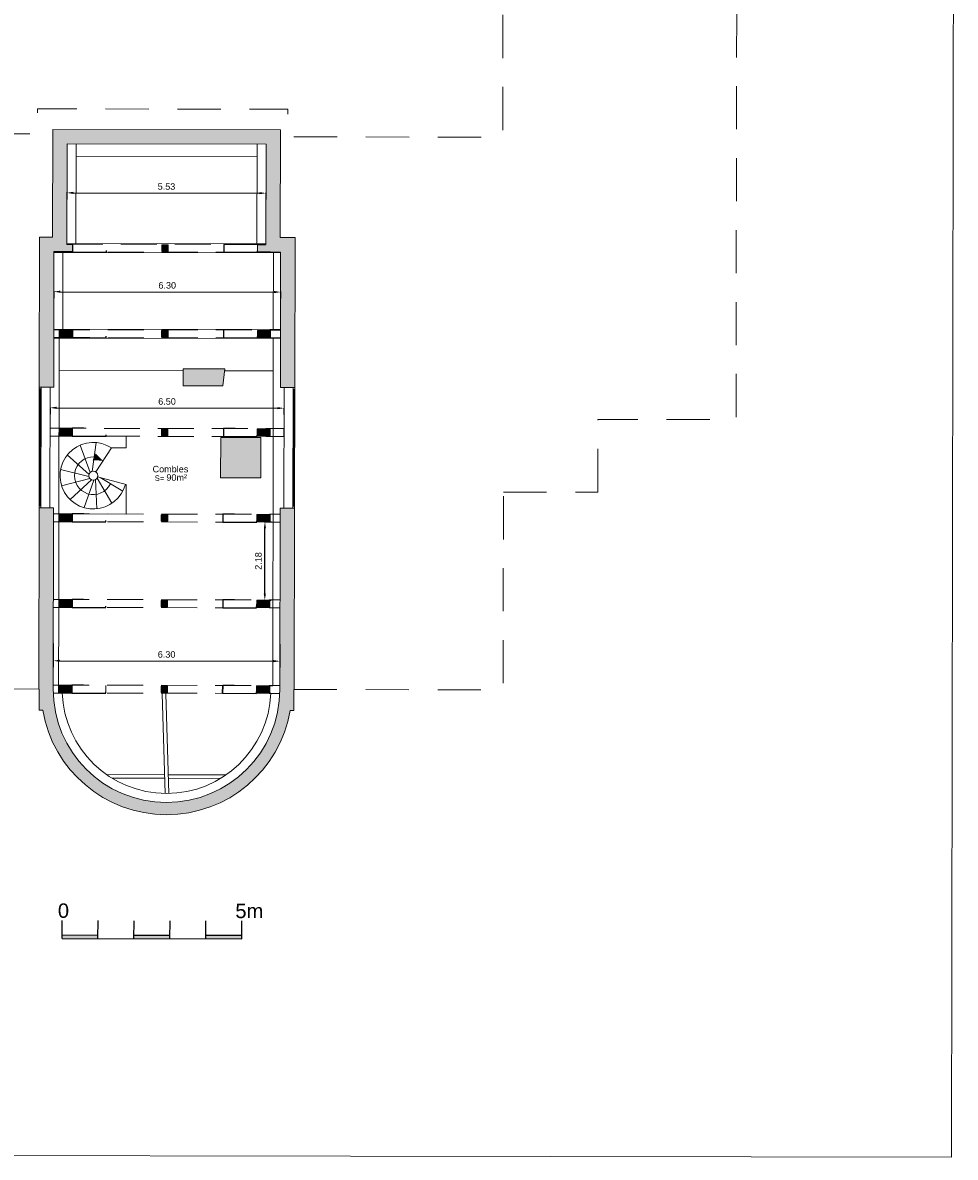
# Model space of a CAD drawing. Header units: metres. Extents: x -40 to 52, y -191 to 168.
# Tile 31 of 32: x -20 to 6, y 105 to 137. Entities that reach past the tile are written whole.
import ezdxf
from ezdxf.enums import TextEntityAlignment as Align

# ---------------------------------------------------------------- set-up
doc = ezdxf.new("R2010")
doc.units = ezdxf.units.M
doc.header["$LTSCALE"] = 2
doc.linetypes.add('CACHE', pattern=[0.375, 0.25, -0.125])
doc.linetypes.add('Chemin', pattern=[0.5, 0.3, -0.2])
doc.layers.add('-180CM', color=11, linetype='Chemin')
for name, color, linetype, lineweight in [('Cotation', 8, 'Continuous', 13), ('Escalier', 8, 'Continuous', 18), ('Etiq_Affectation', 7, 'Continuous', 18), ('Etiq_Surface', 7, 'Continuous', 18), ('Etiquette', 6, 'Continuous', 18), ('Hachures', 8, 'Continuous', 9), ('Menuiserie', 1, 'Continuous', 18), ('Mur_coupe', 7, 'Continuous', 18), ('Mur_projeté', 8, 'CACHE', 13), ('Mur_vu', 8, 'Continuous', 18)]:
    doc.layers.add(name, color=color, linetype=linetype, lineweight=lineweight)
for name, color, linetype, lineweight, plot in [('Etiq_Adresse', 6, 'Continuous', 18, False), ('Etiq_Mesure_ou_non', 6, 'Continuous', 18, False), ('Etiq_Num_appart', 6, 'Continuous', 18, False), ('Etiq_Num_lot', 6, 'Continuous', 18, False), ('Etiq_Typologie', 6, 'Continuous', 18, False)]:
    doc.layers.add(name, color=color, linetype=linetype, lineweight=lineweight, plot=plot)
doc.styles.get("Standard").update_dxf_attribs({"font": 'arial.ttf'})
doc.dimstyles.get("Standard").update_dxf_attribs({"dimtxt": 0.18, "dimasz": 0.18, "dimexe": 0.18, "dimexo": 0.0625, "dimgap": 0.09, "dimtad": 1, "dimzin": 0, "dimdsep": 46, "dimtxsty": 'Standard', "dimcen": 0.09, "dimadec": 0, "dimazin": 0, "dimtfac": 1, "dimtdec": 4, "dimtofl": 0, "dimtmove": 0, "dimatfit": 3, "dimfxl": 0, "dimtolj": 1, "dimtzin": 0, "dimarcsym": 0})

# ---------------------------------------------------------------- blocks, each defined once
blk = doc.blocks.new('Fenetre_335')
blk.add_lwpolyline([(0.05, 0.05), (0.05, 0), (0, 0), (0, 0.05), (3.35, 0.05), (3.35, 0), (3.3, 0), (3.3, 0.05), (3.3, 0.025), (0.05, 0.025), (0.05, 0), (3.3, 0)])
blk = doc.blocks.new('Etiquette_Copro')
at = {"layer": 'Etiq_Adresse'}
blk.add_attdef('ADRESSE', text='', height=0.16, rotation=360, dxfattribs=at).set_placement((0.003, -0.655), align=Align.CENTER)
at = {"layer": 'Etiq_Affectation'}
blk.add_attdef('AFFECTATION', text='', height=0.16, rotation=360, dxfattribs=at).set_placement((0, 0), align=Align.CENTER)
at = {"layer": 'Etiq_Mesure_ou_non'}
blk.add_attdef('MESURE', text='', height=0.16, rotation=360, dxfattribs=at).set_placement((0, 0.686), align=Align.CENTER)
at = {"layer": 'Etiq_Num_appart'}
blk.add_attdef('NUMERO_APPARTEMENT', text='', height=0.16, rotation=360, dxfattribs=at).set_placement((0.003, -0.455), align=Align.CENTER)
at = {"layer": 'Etiq_Num_lot', "width": 0.7}
blk.add_attdef('NUMERO_LOT', text='', height=0.4, rotation=360, dxfattribs=at).set_placement((0, 0.227), align=Align.CENTER)
at = {"layer": 'Etiq_Surface'}
blk.add_text('S=', height=0.15, rotation=360, dxfattribs=at).set_placement((-0.435, -0.237))
blk.add_attdef('SURFACE', text='', height=0.15, rotation=360, dxfattribs=at).set_placement((-0.112, -0.287), align=Align.BOTTOM_LEFT)
at = {"layer": 'Etiq_Typologie'}
blk.add_attdef('TYPOLOGIE', text='', height=0.16, rotation=360, dxfattribs=at).set_placement((0.003, -0.855), align=Align.CENTER)
blk = doc.blocks.new('*D215')
at = {"layer": 'Cotation', "color": 0, "linetype": 'ByBlock', "lineweight": -2, "transparency": 16777216}
for p, q in [((-19.514, 119.261), (-19.515, 118.604)), ((-13.214, 119.25), (-13.215, 118.593)), ((-19.335, 118.784), (-13.395, 118.774))]:
    blk.add_line(p, q, dxfattribs=at)
at = {"layer": 'Cotation', "color": 0, "transparency": 16777216}
for points in [[(-19.335, 118.814), (-19.335, 118.754), (-19.515, 118.784)], [(-13.395, 118.804), (-13.395, 118.744), (-13.215, 118.773)]]:
    blk.add_solid(points, dxfattribs=at)
at = {"layer": 'Defpoints', "color": 0, "transparency": 16777216}
for p in [(-19.514, 119.324), (-13.214, 119.313), (-13.215, 118.773)]:
    blk.add_point(p, dxfattribs=at)
at = {"layer": 'Cotation', "color": 11, "transparency": 16777216, "insert": (-16.365, 118.959), "char_height": 0.18, "attachment_point": 5, "rotation": 359.9026}
blk.add_mtext('\\A1;6.30', dxfattribs=at)
blk = doc.blocks.new('*D216')
at = {"layer": 'Cotation', "color": 0, "linetype": 'ByBlock', "lineweight": -2, "transparency": 16777216}
for p, q in [((-19.498, 129.062), (-19.498, 128.863)), ((-19.318, 129.043), (-13.378, 129.033)), ((-13.198, 129.051), (-13.198, 128.853))]:
    blk.add_line(p, q, dxfattribs=at)
at = {"layer": 'Cotation', "color": 0, "transparency": 16777216}
for points in [[(-19.318, 129.073), (-19.318, 129.013), (-19.498, 129.043)], [(-13.378, 129.063), (-13.378, 129.003), (-13.198, 129.033)]]:
    blk.add_solid(points, dxfattribs=at)
at = {"layer": 'Defpoints', "color": 0, "transparency": 16777216}
for p in [(-19.498, 129.125), (-13.198, 129.114), (-13.198, 129.033)]:
    blk.add_point(p, dxfattribs=at)
at = {"layer": 'Cotation', "color": 11, "transparency": 16777216, "insert": (-16.347, 129.218), "char_height": 0.18, "attachment_point": 5, "rotation": 359.9026}
blk.add_mtext('\\A1;6.30', dxfattribs=at)
blk = doc.blocks.new('*D217')
at = {"layer": 'Cotation', "color": 0, "linetype": 'ByBlock', "lineweight": -2, "transparency": 16777216}
for p, q in [((-19.133, 131.81), (-19.133, 131.61)), ((-18.953, 131.79), (-13.783, 131.781)), ((-13.603, 131.801), (-13.603, 131.601))]:
    blk.add_line(p, q, dxfattribs=at)
at = {"layer": 'Cotation', "color": 0, "transparency": 16777216}
for points in [[(-18.953, 131.82), (-18.953, 131.76), (-19.133, 131.79)], [(-13.783, 131.811), (-13.783, 131.751), (-13.603, 131.781)]]:
    blk.add_solid(points, dxfattribs=at)
at = {"layer": 'Defpoints', "color": 0, "transparency": 16777216}
for p in [(-19.133, 131.873), (-13.603, 131.863), (-13.603, 131.781)]:
    blk.add_point(p, dxfattribs=at)
at = {"layer": 'Cotation', "color": 11, "transparency": 16777216, "insert": (-16.368, 131.966), "char_height": 0.18, "attachment_point": 5, "rotation": 359.9026}
blk.add_mtext('\\A1;5.53', dxfattribs=at)
blk = doc.blocks.new('*D218')
at = {"layer": 'Cotation', "color": 0, "linetype": 'ByBlock', "lineweight": -2, "transparency": 16777216}
for p, q in [((-19.603, 125.815), (-19.604, 125.636)), ((-19.423, 125.816), (-13.283, 125.805)), ((-13.103, 125.804), (-13.104, 125.625))]:
    blk.add_line(p, q, dxfattribs=at)
at = {"layer": 'Cotation', "color": 0, "transparency": 16777216}
for points in [[(-19.423, 125.846), (-19.423, 125.786), (-19.603, 125.816)], [(-13.283, 125.835), (-13.283, 125.775), (-13.103, 125.805)]]:
    blk.add_solid(points, dxfattribs=at)
at = {"layer": 'Defpoints', "color": 0, "transparency": 16777216}
for p in [(-19.603, 125.878), (-13.103, 125.867), (-13.103, 125.805)]:
    blk.add_point(p, dxfattribs=at)
at = {"layer": 'Cotation', "color": 11, "transparency": 16777216, "insert": (-16.353, 125.991), "char_height": 0.18, "attachment_point": 5, "rotation": 359.9026}
blk.add_mtext('\\A1;6.50', dxfattribs=at)
blk = doc.blocks.new('*D219')
at = {"layer": 'Cotation', "color": 0, "linetype": 'ByBlock', "lineweight": -2, "transparency": 16777216}
for p, q in [((-13.643, 122.647), (-13.452, 122.646)), ((-13.636, 120.647), (-13.633, 122.467)), ((-13.646, 120.467), (-13.456, 120.466))]:
    blk.add_line(p, q, dxfattribs=at)
at = {"layer": 'Cotation', "color": 0, "transparency": 16777216}
for points in [[(-13.663, 122.467), (-13.603, 122.467), (-13.632, 122.647)], [(-13.666, 120.647), (-13.606, 120.647), (-13.636, 120.467)]]:
    blk.add_solid(points, dxfattribs=at)
at = {"layer": 'Defpoints', "color": 0, "transparency": 16777216}
for p in [(-13.705, 122.647), (-13.632, 122.647), (-13.709, 120.467)]:
    blk.add_point(p, dxfattribs=at)
at = {"layer": 'Cotation', "color": 11, "transparency": 16777216, "insert": (-13.814, 121.557), "char_height": 0.18, "attachment_point": 5, "rotation": 89.9026}
blk.add_mtext('\\A1;2.18', dxfattribs=at)
blk = doc.blocks.new('Echelle graphique 5m')
h = blk.add_hatch(color=256)
h.dxf.hatch_style = 1
h.paths.add_polyline_path([(1, 0.1), (0, 0.1), (0, 0), (1, 0)])
h.paths.add_polyline_path([(3, 0.1), (2, 0.1), (2, 0), (3, 0)])
h.paths.add_polyline_path([(5, 0.1), (4, 0.1), (4, 0), (5, 0)])
at = {"flags": 128}
for points in [[(0, 0), (0, 0.5)], [(1, 0), (1, 0.5)], [(2, 0), (2, 0.5)], [(3, 0), (3, 0.5)], [(4, 0), (4, 0.5)], [(5, 0), (5, 0.5)], [(0, 0.1), (1, 0.1)], [(0, 0), (5, 0)], [(2, 0.1), (3, 0.1)], [(4, 0.1), (5, 0.1)]]:
    blk.add_lwpolyline(points, dxfattribs=at)
for s, p in [('0', (-0.116, 0.577)), ('5m', (4.815, 0.577))]:
    blk.add_text(s, height=0.4).set_placement(p)

msp = doc.modelspace()

# ---------------------------------------------------------------- hatches: boundary and pattern name
at = {"layer": 'Hachures'}
h = msp.add_hatch(color=256, dxfattribs=at)
h.dxf.hatch_style = 1
h.paths.add_polyline_path([(-12.795, 130.545), (-13.205, 130.546), (-13.2, 133.539), (-19.53, 133.55), (-19.535, 130.557), (-19.895, 130.557), (-19.902, 126.389), (-19.852, 126.389), (-19.502, 126.388), (-19.5, 127.987), (-19.496, 130.157), (-18.976, 130.156), (-18.975, 130.356), (-19.135, 130.356), (-19.135, 130.366), (-19.131, 133.149), (-13.601, 133.14), (-13.605, 130.372), (-13.605, 130.347), (-13.835, 130.347), (-13.836, 130.147), (-13.196, 130.146), (-13.202, 126.377), (-12.802, 126.377)])
h = msp.add_hatch(color=256, dxfattribs=at)
h.dxf.hatch_style = 1
h.paths.add_polyline_path([(-16.319, 130.341), (-16.499, 130.342), (-16.499, 130.162), (-16.319, 130.161)])
h = msp.add_hatch(color=256, dxfattribs=at)
h.dxf.hatch_style = 1
h.paths.add_polyline_path([(-18.98, 127.976), (-19.35, 127.977), (-19.35, 127.777), (-18.98, 127.776)])
h = msp.add_hatch(color=256, dxfattribs=at)
h.dxf.hatch_style = 1
h.paths.add_polyline_path([(-16.323, 127.961), (-16.503, 127.962), (-16.503, 127.782), (-16.323, 127.781)])
h = msp.add_hatch(color=256, dxfattribs=at)
h.dxf.hatch_style = 1
h.paths.add_polyline_path([(-13.48, 127.967), (-13.84, 127.967), (-13.84, 127.767), (-13.48, 127.767)])
h = msp.add_hatch(color=256, dxfattribs=at)
h.dxf.hatch_style = 1
h.paths.add_polyline_path([(-14.743, 126.899), (-15.907, 126.901), (-15.908, 126.43), (-14.801, 126.428)], flags=17)
h = msp.add_hatch(color=256, dxfattribs=at)
h.dxf.hatch_style = 1
h.paths.add_polyline_path([(-18.984, 125.236), (-19.354, 125.237), (-19.355, 125.037), (-18.985, 125.036)])
h = msp.add_hatch(color=256, dxfattribs=at)
h.dxf.hatch_style = 1
h.paths.add_polyline_path([(-16.328, 125.221), (-16.508, 125.222), (-16.508, 125.042), (-16.328, 125.041)])
h = msp.add_hatch(color=256, dxfattribs=at)
h.dxf.hatch_style = 1
h.paths.add_polyline_path([(-13.484, 125.227), (-13.844, 125.227), (-13.845, 125.027), (-13.485, 125.027)])
h = msp.add_hatch(color=256, dxfattribs=at)
h.dxf.hatch_style = 1
h.paths.add_polyline_path([(-13.746, 124.989), (-14.862, 124.991), (-14.864, 123.87), (-13.748, 123.868)])
h = msp.add_hatch(color=256, dxfattribs=at)
h.dxf.hatch_style = 1
h.paths.add_polyline_path([(-12.927, 117.401), (-12.832, 117.401), (-12.831, 117.986), (-12.808, 123.027), (-12.858, 123.027), (-13.208, 123.027), (-13.208, 122.846), (-13.217, 117.989, -1), (-19.517, 118), (-19.508, 122.867), (-19.508, 123.038), (-19.908, 123.039), (-19.917, 117.998), (-19.902, 117.998), (-19.903, 117.413), (-19.808, 117.413, 0.843698)])
h = msp.add_hatch(color=256, dxfattribs=at)
h.dxf.hatch_style = 1
h.paths.add_polyline_path([(-18.988, 122.856), (-19.358, 122.857), (-19.359, 122.657), (-18.989, 122.656)], flags=17)
h = msp.add_hatch(color=256, dxfattribs=at)
h.dxf.hatch_style = 1
h.paths.add_polyline_path([(-16.332, 122.841), (-16.512, 122.842), (-16.512, 122.662), (-16.332, 122.661)], flags=17)
h = msp.add_hatch(color=256, dxfattribs=at)
h.dxf.hatch_style = 1
h.paths.add_polyline_path([(-13.488, 122.847), (-13.858, 122.847), (-13.859, 122.647), (-13.489, 122.647)], flags=17)
h = msp.add_hatch(color=256, dxfattribs=at)
h.dxf.hatch_style = 1
h.paths.add_polyline_path([(-18.992, 120.476), (-19.362, 120.477), (-19.363, 120.277), (-18.993, 120.276)], flags=17)
h = msp.add_hatch(color=256, dxfattribs=at)
h.dxf.hatch_style = 1
h.paths.add_polyline_path([(-16.336, 120.461), (-16.516, 120.462), (-16.516, 120.282), (-16.336, 120.281)], flags=17)
h = msp.add_hatch(color=256, dxfattribs=at)
h.dxf.hatch_style = 1
h.paths.add_polyline_path([(-13.492, 120.467), (-13.862, 120.467), (-13.863, 120.267), (-13.493, 120.267)], flags=17)
h = msp.add_hatch(color=256, dxfattribs=at)
h.dxf.hatch_style = 1
h.paths.add_polyline_path([(-18.996, 118.096), (-19.366, 118.097), (-19.367, 117.897), (-18.997, 117.896)], flags=17)
h = msp.add_hatch(color=256, dxfattribs=at)
h.dxf.hatch_style = 1
h.paths.add_polyline_path([(-16.34, 118.081), (-16.52, 118.082), (-16.52, 117.902), (-16.34, 117.901)], flags=17)
h = msp.add_hatch(color=256, dxfattribs=at)
h.dxf.hatch_style = 1
h.paths.add_polyline_path([(-13.496, 118.087), (-13.866, 118.087), (-13.867, 117.887), (-13.497, 117.887)], flags=17)

# ---------------------------------------------------------------- linework, layer by layer
at = {"layer": '-180CM', "linetype": 'Chemin', "ltscale": 2, "flags": 128}
for points in [[(-18.975, 130.366), (-18.976, 130.146), (-18.036, 130.144), (-18.035, 130.364)], [(-14.775, 130.359), (-14.776, 130.139), (-13.836, 130.137), (-13.835, 130.357)], [(-18.98, 127.986), (-18.98, 127.766), (-18.04, 127.764), (-18.04, 127.984)], [(-14.78, 127.979), (-14.78, 127.759), (-13.84, 127.757), (-13.84, 127.977)], [(-18.984, 125.246), (-18.985, 125.026), (-18.045, 125.024), (-18.044, 125.244)], [(-14.784, 125.239), (-14.785, 125.019), (-13.845, 125.017), (-13.844, 125.237)], [(-18.988, 122.866), (-18.989, 122.646), (-18.049, 122.644), (-18.048, 122.864)], [(-14.798, 122.859), (-14.799, 122.639), (-13.859, 122.637), (-13.858, 122.857)], [(-18.992, 120.486), (-18.993, 120.266), (-18.053, 120.264), (-18.052, 120.484)], [(-14.802, 120.479), (-14.803, 120.259), (-13.863, 120.257), (-13.862, 120.477)], [(-18.996, 118.106), (-18.997, 117.886), (-18.057, 117.884), (-18.056, 118.104)], [(-14.806, 118.099), (-14.807, 117.879), (-13.867, 117.877), (-13.866, 118.097)]]:
    msp.add_lwpolyline(points, close=True, dxfattribs=at)
for points in [[(-18.997, 117.886), (-18.996, 118.106)], [(-14.807, 117.879), (-14.806, 118.099)]]:
    msp.add_lwpolyline(points, dxfattribs=at)
at = {"layer": 'Escalier', "flags": 128}
for points in [[(-18.489, 124.017), (-18.764, 124.778)], [(-18.32, 124.849), (-18.437, 124.047)], [(-18.52, 123.965), (-19.123, 124.506)], [(-18.523, 123.906), (-19.31, 124.097)], [(-18.498, 123.851), (-19.282, 123.648)], [(-18.451, 123.814), (-19.045, 123.265)], [(-18.391, 123.804), (-18.655, 123.04)]]:
    msp.add_lwpolyline(points, dxfattribs=at)
msp.add_lwpolyline([(-18.378, 124.452, 0.2, 0, 0), (-18.129, 124.345, 0, 0, 0)], format="xyseb", dxfattribs=at)
at = {"layer": 'Escalier', "ltscale": 0.25, "flags": 128}
for points in [[(-18.34, 123.82), (-18.305, 123.009)], [(-18.296, 123.861), (-17.882, 123.163)], [(-18.208, 123.877), (-17.583, 123.499)]]:
    msp.add_lwpolyline(points, dxfattribs=at)
at = {"layer": 'Escalier'}
msp.add_circle((-18.401, 123.928), 0.124, dxfattribs=at)
for radius, start, end in [(0.924, 56.8076, 344.937), (0.524, 87.4938, 334.9079)]:
    msp.add_arc((-18.401, 123.928), radius, start, end, dxfattribs=at)
at = {"layer": 'Menuiserie'}
msp.add_lwpolyline([(-39.107, 105.058), (5.443, 104.982), (5.55, 167.982), (-39, 168.058)], close=True, dxfattribs=at)
at = {"layer": 'Mur_coupe'}
for p, q in [((-15.908, 126.43), (-14.801, 126.428)), ((-12.832, 117.401), (-12.831, 117.986))]:
    msp.add_line(p, q, dxfattribs=at)
at = {"layer": 'Mur_coupe', "linetype": 'Chemin', "ltscale": 2, "flags": 128}
for points in [[(-25.913, 154.851), (-25.949, 133.51), (-25.925, 133.51), (-25.364, 133.509), (-25.364, 133.436), (-19.95, 133.427), (-19.949, 134.125), (-12.999, 134.113), (-13, 133.347), (-7.026, 133.337), (-6.99, 154.903), (-0.493, 154.892), (-0.543, 125.488), (-4.382, 125.494)], [(-4.385, 123.471), (-4.382, 125.494)], [(-19.902, 117.998), (-25.807, 118.008), (-25.797, 123.4)], [(-12.831, 117.986), (-7.014, 117.976), (-7.005, 123.475)], [(-7.005, 123.475), (-4.385, 123.471)]]:
    msp.add_lwpolyline(points, dxfattribs=at)
at = {"layer": 'Mur_coupe', "flags": 128}
for points in [[(-19.535, 130.557), (-19.53, 133.55), (-13.2, 133.539), (-13.205, 130.546)], [(-19.135, 130.356), (-19.131, 133.149), (-13.601, 133.14), (-13.605, 130.347)], [(-19.895, 130.557), (-19.902, 126.389)], [(-19.895, 130.557), (-19.535, 130.557)], [(-19.135, 130.356), (-19.038, 130.356)], [(-18.975, 130.356), (-19.135, 130.356)], [(-18.976, 130.156), (-18.975, 130.356)], [(-16.499, 130.342), (-16.499, 130.162)], [(-16.499, 130.342), (-16.319, 130.341)], [(-16.319, 130.341), (-16.319, 130.161)], [(-13.836, 130.147), (-13.835, 130.347)], [(-13.835, 130.347), (-13.605, 130.347)], [(-13.705, 130.347), (-13.605, 130.347)], [(-13.205, 130.546), (-12.795, 130.545)], [(-12.795, 130.545), (-12.802, 126.377)], [(-19.496, 130.157), (-19.5, 127.977)], [(-18.976, 130.156), (-19.496, 130.157)], [(-16.499, 130.162), (-16.319, 130.161)], [(-13.836, 130.147), (-13.476, 130.147)], [(-13.706, 130.147), (-13.196, 130.146)], [(-13.196, 130.146), (-13.202, 126.377)], [(-19.5, 127.987), (-19.502, 126.388)], [(-18.98, 127.976), (-19.35, 127.977)], [(-19.35, 127.777), (-19.35, 127.977)], [(-18.98, 127.776), (-19.35, 127.777)], [(-18.98, 127.776), (-18.98, 127.976)], [(-16.503, 127.962), (-16.323, 127.961)], [(-16.503, 127.962), (-16.503, 127.782)], [(-16.503, 127.782), (-16.323, 127.781)], [(-16.323, 127.961), (-16.323, 127.781)], [(-13.84, 127.967), (-13.48, 127.967)], [(-13.84, 127.767), (-13.84, 127.967)], [(-13.84, 127.767), (-13.48, 127.767)], [(-13.48, 127.767), (-13.48, 127.967)], [(-15.907, 126.901), (-15.908, 126.43)], [(-15.907, 126.901), (-14.743, 126.899)], [(-14.801, 126.428), (-14.743, 126.899)], [(-19.502, 126.388), (-19.902, 126.389)], [(-12.802, 126.377), (-13.202, 126.377)], [(-19.355, 125.037), (-19.354, 125.237)], [(-18.984, 125.236), (-19.354, 125.237)], [(-18.985, 125.036), (-18.984, 125.236)], [(-16.508, 125.222), (-16.328, 125.221)], [(-16.508, 125.222), (-16.508, 125.042)], [(-16.328, 125.221), (-16.328, 125.041)], [(-13.845, 125.027), (-13.844, 125.227)], [(-13.844, 125.227), (-13.484, 125.227)], [(-13.485, 125.027), (-13.484, 125.227)], [(-13.104, 125.236), (-13.105, 125.016)], [(-18.985, 125.036), (-19.355, 125.037)], [(-16.508, 125.042), (-16.328, 125.041)], [(-13.845, 125.027), (-13.485, 125.027)], [(-19.908, 123.039), (-19.917, 117.998)], [(-19.908, 123.039), (-19.508, 123.038)], [(-19.508, 123.038), (-19.508, 122.857)], [(-12.808, 123.027), (-13.208, 123.027)], [(-13.208, 122.846), (-13.208, 123.027)], [(-12.817, 117.985), (-12.808, 123.027)], [(-19.508, 122.867), (-19.517, 118)], [(-19.359, 122.657), (-19.358, 122.857)], [(-18.988, 122.856), (-19.358, 122.857)], [(-18.989, 122.656), (-18.988, 122.856)], [(-16.512, 122.842), (-16.332, 122.841)], [(-16.512, 122.842), (-16.512, 122.662)], [(-16.332, 122.841), (-16.332, 122.661)], [(-13.859, 122.647), (-13.858, 122.847)], [(-13.858, 122.847), (-13.488, 122.847)], [(-13.489, 122.647), (-13.488, 122.847)], [(-13.208, 122.856), (-13.217, 117.989)], [(-18.989, 122.656), (-19.359, 122.657)], [(-16.512, 122.662), (-16.332, 122.661)], [(-13.859, 122.647), (-13.489, 122.647)], [(-19.363, 120.277), (-19.362, 120.477)], [(-18.992, 120.476), (-19.362, 120.477)], [(-18.993, 120.276), (-18.992, 120.476)], [(-18.993, 120.276), (-19.363, 120.277)], [(-16.516, 120.462), (-16.336, 120.461)], [(-16.516, 120.462), (-16.516, 120.282)], [(-16.516, 120.282), (-16.336, 120.281)], [(-16.336, 120.461), (-16.336, 120.281)], [(-13.863, 120.267), (-13.862, 120.467)], [(-13.863, 120.267), (-13.493, 120.267)], [(-13.862, 120.467), (-13.492, 120.467)], [(-13.493, 120.267), (-13.492, 120.467)], [(-19.903, 117.413), (-19.902, 117.998)], [(-19.367, 117.897), (-19.366, 118.097)], [(-18.996, 118.096), (-19.366, 118.097)], [(-18.997, 117.896), (-18.996, 118.096)], [(-18.057, 117.894), (-18.056, 118.094)], [(-16.34, 118.081), (-16.52, 118.082)], [(-16.52, 118.082), (-16.52, 117.902)], [(-16.34, 118.081), (-16.34, 117.901)], [(-13.867, 117.887), (-13.866, 118.087)], [(-13.866, 118.087), (-13.496, 118.087)], [(-13.497, 117.887), (-13.496, 118.087)], [(-18.997, 117.896), (-19.367, 117.897)], [(-16.34, 117.901), (-16.52, 117.902)], [(-13.867, 117.887), (-13.497, 117.887)], [(-19.808, 117.413), (-19.903, 117.413)], [(-12.927, 117.401), (-12.832, 117.401)]]:
    msp.add_lwpolyline(points, dxfattribs=at)
at = {"layer": 'Mur_coupe'}
msp.add_lwpolyline([(-14.864, 123.87), (-13.748, 123.868), (-13.746, 124.989), (-14.862, 124.991)], close=True, dxfattribs=at)
for radius, start, end in [(3.15, 179.9026, 359.9026), (3.49, 189.594, 350.2111)]:
    msp.add_arc((-16.367, 117.995), radius, start, end, dxfattribs=at)
at = {"layer": 'Mur_projeté', "ltscale": 2, "flags": 128}
for points in [[(-19.135, 130.366), (-13.605, 130.357)], [(-19.496, 130.147), (-13.196, 130.136)], [(-19.5, 127.987), (-13.2, 127.976)], [(-19.5, 127.767), (-13.2, 127.756)], [(-19.604, 125.247), (-13.104, 125.236)], [(-19.605, 125.027), (-13.105, 125.016)], [(-19.508, 122.867), (-13.208, 122.856)], [(-19.509, 122.647), (-13.209, 122.636)], [(-19.512, 120.487), (-13.212, 120.476)], [(-19.513, 120.267), (-13.213, 120.256)], [(-19.516, 118.107), (-13.216, 118.096)], [(-19.515, 117.887), (-13.219, 117.876)]]:
    msp.add_lwpolyline(points, dxfattribs=at)
at = {"layer": 'Mur_vu', "flags": 128}
for points in [[(-18.885, 130.381), (-18.881, 133.149)], [(-13.855, 130.372), (-13.851, 133.14)], [(-13.605, 130.372), (-13.601, 133.14)], [(-13.851, 132.794), (-18.881, 132.803)], [(-19.135, 130.381), (-13.605, 130.372)], [(-19.496, 130.132), (-13.196, 130.121)], [(-19.249, 128.001), (-19.246, 130.131)], [(-13.4, 127.991), (-13.396, 130.121)], [(-19.5, 127.752), (-13.2, 127.741)], [(-19.499, 128.002), (-13.2, 127.991)], [(-19.354, 125.262), (-19.35, 127.752)], [(-13.408, 122.871), (-13.4, 127.741)], [(-15.907, 126.846), (-19.351, 126.852)], [(-13.401, 126.842), (-14.75, 126.844)], [(-19.602, 126.388), (-19.608, 123.038)], [(-13.102, 126.377), (-13.108, 123.027)], [(-13.413, 120.241), (-13.408, 122.871)], [(-19.362, 120.502), (-19.359, 122.647)], [(-19.366, 118.097), (-19.363, 120.252)], [(-13.416, 118.086), (-13.413, 120.241)], [(-13.496, 118.087), (-13.416, 118.086)], [(-16.488, 117.867), (-16.4, 115.095)], [(-16.388, 117.866), (-16.3, 115.095)], [(-13.497, 117.887), (-13.469, 117.887)], [(-16.417, 115.618), (-18.032, 115.621)], [(-16.417, 115.518), (-17.879, 115.52)], [(-16.417, 115.518), (-16.413, 115.518)], [(-16.316, 115.618), (-14.709, 115.615)], [(-16.313, 115.518), (-14.863, 115.515)]]:
    msp.add_lwpolyline(points, dxfattribs=at)
msp.add_lwpolyline([(-18.281, 123.896), (-17.49, 123.683), (-17.492, 122.863), (-19.358, 122.867), (-19.355, 125.027), (-17.488, 125.023), (-17.489, 124.701), (-17.895, 124.702), (-18.333, 124.033, -0.324296)], format="xyb", close=True, dxfattribs=at)
at = {"layer": 'Mur_vu'}
msp.add_arc((-16.367, 117.995), 2.9, 181.9438, 357.8613, dxfattribs=at)

# ---------------------------------------------------------------- block references
at = {"rotation": 359.9025560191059}
msp.add_blockref('Echelle graphique 5m', (-19.271, 111.062), dxfattribs=at)
at = {"layer": 'Etiquette'}
ref = msp.add_blockref('Etiquette_Copro', (-16.258, 124.021), dxfattribs=dict(at, rotation=359.9025560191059))
ref.add_attrib('AFFECTATION', 'Combles', dxfattribs={"layer": 'Etiq_Affectation', "height": 0.18, "rotation": 359.9026}).set_placement((-16.258, 124.021), align=Align.CENTER)
ref.add_attrib('SURFACE', '90m²', dxfattribs={"layer": 'Etiq_Surface', "height": 0.18, "rotation": 359.9026}).set_placement((-16.371, 123.734), align=Align.BOTTOM_LEFT)
at = {"layer": 'Menuiserie', "rotation": 269.902556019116}
for p in [(-19.902, 126.389), (-12.852, 126.377)]:
    msp.add_blockref('Fenetre_335', p, dxfattribs=at)

# ---------------------------------------------------------------- dimensions: what is measured, and where the dimension line sits
at = {"layer": 'Cotation'}
for base, p1, p2, angle, picture, middle in [((-13.603, 131.781), (-19.133, 131.873), (-13.603, 131.863), 359.9026, '*D217', (-16.368, 131.966)), ((-13.198, 129.033), (-19.498, 129.125), (-13.198, 129.114), 359.9026, '*D216', (-16.347, 129.218)), ((-13.103, 125.805), (-19.603, 125.878), (-13.103, 125.867), 359.9026, '*D218', (-16.353, 125.991)), ((-13.632, 122.647), (-13.709, 120.467), (-13.705, 122.647), 89.9026, '*D219', (-13.814, 121.557)), ((-13.215, 118.773), (-19.514, 119.324), (-13.214, 119.313), 359.9026, '*D215', (-16.365, 118.959))]:
    dim = msp.add_linear_dim(base=base, p1=p1, p2=p2, angle=angle, dimstyle='Standard', override={"dimpost": '<>', "dimclrt": 11, "dimfxl": 5}, dxfattribs=at)
    dim.commit()
    dim.dimension.update_dxf_attribs({"geometry": picture, "text_midpoint": middle})

doc.saveas('drawing.dxf')
